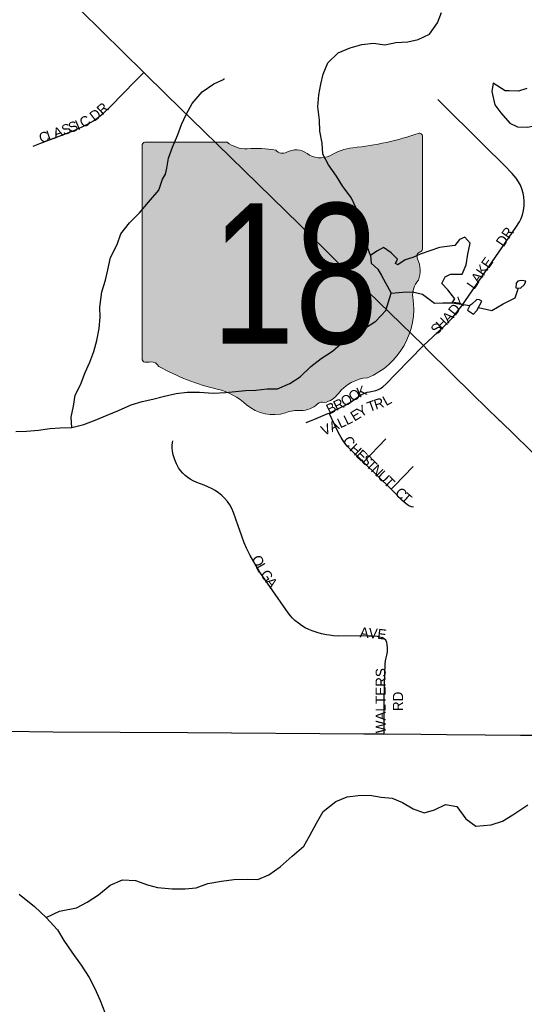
# Model space of a CAD drawing. Header units: feet. Extents: x 2113747 to 2516209, y 960708 to 1356798.
# Tile 133 of 206: x 2281085 to 2283590, y 1180765 to 1185654. Entities that reach past the tile are written whole.
import ezdxf
from ezdxf.enums import TextEntityAlignment as Align

# ---------------------------------------------------------------- set-up
doc = ezdxf.new("R2010")
doc.units = ezdxf.units.FT
doc.header["$LTSCALE"] = 50
doc.header["$MEASUREMENT"] = 0
for name, color, linetype in [('0_Xref', 7, 'Continuous'), ('GM_X_City_Street', 251, 'Continuous'), ('GM_X_City_Street_Text', 251, 'Continuous'), ('GM_X_Minor_Lake', 5, 'Continuous'), ('GM_X_Minor_River', 5, 'Continuous'), ('GM_X_State_Location', 251, 'Continuous'), ('GM_X_State_Route', 1, 'Continuous'), ('GM_X_State_Shield', 251, 'Continuous')]:
    doc.layers.add(name, color=color, linetype=linetype)
doc.styles.add('Styledgn030', font='dgn030.shx')

# ---------------------------------------------------------------- blocks, each defined once
blk = doc.blocks.new('M1-H5_210')
at = {"layer": 'GM_X_State_Shield', "linetype": 'Continuous', "true_color": 0x1e0000}
h = blk.add_hatch(color=18, dxfattribs=at)
edge = h.paths.add_edge_path()
edge.add_line((711.5512748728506, 89.69038223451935), (711.5512748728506, 642.4292893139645))
edge.add_line((711.5512748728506, 642.4292893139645), (711.4519030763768, 642.5278091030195))
edge.add_arc((696.1098771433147, 644.7216615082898), 15.49808853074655, 351.8620861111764, 457.7380000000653)
edge.add_line((694.023161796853, 660.0786262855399), (694.0231846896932, 660.0786317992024))
edge.add_arc((215.6435505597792, 2056.797888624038), 1476.371144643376, 275.84446944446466, 288.906452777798, ccw=False)
edge.add_line((365.9801086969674, 588.1009573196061), (365.9801066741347, 588.100959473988))
edge.add_arc((403.9586955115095, 293.5157865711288), 297.0232268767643, 97.34618055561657, 120.7688527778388)
edge.add_line((252.0087886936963, 548.7294678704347), (252.0087824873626, 548.7294645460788))
edge.add_arc((204.612707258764, 651.1715615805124), 112.8750246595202, 233.8562055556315, 294.82819166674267, ccw=False)
edge.add_line((138.0374625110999, 560.0205441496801), (138.0374654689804, 560.0205424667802))
edge.add_arc((83.50627348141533, 483.6645863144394), 93.82900905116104, 54.4666833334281, 119.1411305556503)
edge.add_line((37.81506425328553, 565.6169892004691), (37.81506453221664, 565.6169886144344))
edge.add_arc((17.25471621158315, 605.7913352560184), 45.12987980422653, 219.7920611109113, 297.10236944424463, ccw=False)
edge.add_line((-17.42182925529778, 576.9080659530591), (-17.42182980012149, 576.9080661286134))
edge.add_arc((-110.2402786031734, 23.03722839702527), 561.5943102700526, 80.48669166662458, 94.98826944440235)
edge.add_line((-159.0719053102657, 582.5045121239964), (-159.0719000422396, 582.5044846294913))
edge.add_arc((-162.1074610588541, 738.908484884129), 156.4334552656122, 231.6195055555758, 271.1118833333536, ccw=False)
edge.add_line((-259.2340128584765, 616.2795369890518), (-259.2015184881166, 616.2440637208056))
edge.add_line((-259.2015184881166, 616.2440637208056), (-666.9041242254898, 616.2440637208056))
edge.add_line((-666.9041242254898, 616.2440637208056), (-666.9412597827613, 616.2795633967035))
edge.add_arc((-664.6604070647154, 600.3135952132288), 16.1280634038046, 98.1301027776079, 188.1301027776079)
edge.add_line((-680.62637524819, 598.0327424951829), (-680.6072733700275, 598.0636480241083))
edge.add_line((-680.6072733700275, 598.0636480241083), (-680.6072733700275, -458.5712582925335))
edge.add_line((-680.6072733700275, -458.5712582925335), (-680.6263743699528, -458.6079740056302))
edge.add_arc((-664.5151342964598, -460.8841950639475), 16.27123962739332, 171.9583861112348, 258.3066138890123)
edge.add_line((-667.812895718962, -476.8177448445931), (-667.8128982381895, -476.8177416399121))
edge.add_arc((-662.0481153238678, -352.7818432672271), 124.169790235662, 267.3389944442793, 280.6038555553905)
edge.add_line((-639.1987016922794, -474.8311820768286), (-639.1987019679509, -474.831181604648))
edge.add_arc((-636.6434350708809, -519.531103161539), 44.77289778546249, 29.74838055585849, 93.27174722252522, ccw=False)
edge.add_line((-597.7710303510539, -497.315151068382), (-597.7710260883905, -497.315154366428))
edge.add_arc((-71.36636178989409, 429.8114385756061), 1066.145201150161, 240.4129222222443, 257.1985000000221)
edge.add_line((-307.5964472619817, -609.8331817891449), (-307.5964406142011, -609.8331830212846))
edge.add_arc((-389.2220105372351, -933.2680402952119), 333.5758393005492, 47.18415555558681, 75.83597222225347, ccw=False)
edge.add_line((-162.5091320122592, -688.5761702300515), (-162.5091265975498, -688.5761749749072))
edge.add_arc((-28.4401791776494, -524.7737584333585), 211.673603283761, 230.7003722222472, 286.291836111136)
edge.add_line((30.94060543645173, -727.9476660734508), (30.94060344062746, -727.9476635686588))
edge.add_arc((93.86574833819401, -890.0948709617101), 173.9289818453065, 85.69512222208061, 111.20994722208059, ccw=False)
edge.add_line((106.9214873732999, -716.6565868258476), (106.9214872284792, -716.6565896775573))
edge.add_arc((109.3286034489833, -603.9020136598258), 112.7802669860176, 268.7770194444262, 315.5492722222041)
edge.add_line((189.8371287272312, -682.8815425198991), (189.8371289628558, -682.8815423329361))
edge.add_arc((211.3496800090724, -706.2366200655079), 31.75294487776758, 65.75173055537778, 132.6484222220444, ccw=False)
edge.add_line((224.3903386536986, -677.2850962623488), (224.3903387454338, -677.285096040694))
edge.add_arc((197.8102065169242, -560.9801045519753), 119.3036230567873, 282.8731916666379, 323.2771111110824)
edge.add_line((293.4364551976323, -632.3171569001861), (293.43645941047, -632.3171512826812))
edge.add_arc((454.0505528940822, -755.2192038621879), 202.2419381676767, 94.40312222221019, 142.576749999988, ccw=False)
edge.add_line((438.5237596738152, -553.5741685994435), (438.523756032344, -553.574169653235))
edge.add_arc((298.3474105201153, -211.9398530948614), 369.2741719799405, 292.3088861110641, 368.9858388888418)
edge.add_line((663.0894711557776, -154.2627927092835), (663.0894695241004, -154.2627859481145))
edge.add_arc((767.0788936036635, -141.6241802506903), 104.7546403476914, 136.8064972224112, 186.9295944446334, ccw=False)
edge.add_line((690.7079159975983, -69.92335421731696), (690.7079167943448, -69.92335321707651))
edge.add_arc((555.3839252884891, -20.75759949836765), 143.9786581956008, 340.0329638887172, 383.6495666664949)
edge.add_line((687.2706862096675, 36.99823405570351), (687.2706862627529, 36.99823372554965))
edge.add_arc((707.9709234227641, 49.11239851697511), 23.98442842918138, 107.943983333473, 210.3369666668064, ccw=False)
edge.add_line((700.5816322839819, 71.93018069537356), (700.5816327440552, 71.93017908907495))
edge.add_arc((695.016798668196, 87.5547599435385), 16.58598520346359, 289.6038111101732, 367.7341305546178)
edge.add_line((711.451904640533, 89.78684346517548), (711.4156001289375, 89.82605697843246))
edge.add_line((711.4156001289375, 89.82605697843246), (711.5512748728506, 89.69038223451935))
at = {"layer": 'GM_X_State_Shield', "color": 7, "linetype": 'Continuous', "lineweight": 13, "flags": 128}
blk.add_lwpolyline([(711.5512748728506, 89.69038223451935), (711.5512748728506, 642.4292893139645), (711.4519030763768, 642.5278091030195, 0.4979057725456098), (694.023161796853, 660.0786262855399), (694.0231846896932, 660.0786317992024, -0.05705544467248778), (365.9801086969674, 588.1009573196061), (365.9801066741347, 588.100959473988, 0.1025580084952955), (252.0087886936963, 548.7294678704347), (252.0087824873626, 548.7294645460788, -0.272499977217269), (138.0374625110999, 560.0205441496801), (138.0374654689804, 560.0205424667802, 0.2899328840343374), (37.81506425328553, 565.6169892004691), (37.81506453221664, 565.6169886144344, -0.3507354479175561), (-17.42182925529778, 576.9080659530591), (-17.42182980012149, 576.9080661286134, 0.06335965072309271), (-159.0719053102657, 582.5045121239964), (-159.0719000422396, 582.5044846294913, -0.1740440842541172), (-259.2340128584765, 616.2795369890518), (-259.2015184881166, 616.2440637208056), (-666.9041242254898, 616.2440637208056), (-666.9412597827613, 616.2795633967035, 0.414213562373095), (-680.62637524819, 598.0327424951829), (-680.6072733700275, 598.0636480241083), (-680.6072733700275, -458.5712582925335), (-680.6263743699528, -458.6079740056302, 0.3956667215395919), (-667.812895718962, -476.8177448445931), (-667.8128982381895, -476.8177416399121, 0.05794359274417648), (-639.1987016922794, -474.8311820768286), (-639.1987019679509, -474.831181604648, -0.2844960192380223), (-597.7710303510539, -497.315151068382), (-597.7710260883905, -497.315154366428, 0.0733721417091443), (-307.5964472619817, -609.8331817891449), (-307.5964406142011, -609.8331830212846, -0.1256725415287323), (-162.5091320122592, -688.5761702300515), (-162.5091265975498, -688.5761749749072, 0.2474354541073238), (30.94060543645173, -727.9476660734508), (30.94060344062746, -727.9476635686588, -0.1117916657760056), (106.9214873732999, -716.6565868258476), (106.9214872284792, -716.6565896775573, 0.2069637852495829), (189.8371287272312, -682.8815425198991), (189.8371289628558, -682.8815423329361, -0.3004743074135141), (224.3903386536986, -677.2850962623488), (224.3903387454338, -677.285096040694, 0.1781447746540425), (293.4364551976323, -632.3171569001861), (293.43645941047, -632.3171512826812, -0.213348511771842), (438.5237596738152, -553.5741685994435), (438.523756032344, -553.574169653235, 0.3476349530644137), (663.0894711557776, -154.2627927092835), (663.0894695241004, -154.2627859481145, -0.2222582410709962), (690.7079159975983, -69.92335421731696), (690.7079167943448, -69.92335321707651, 0.1926447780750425), (687.2706862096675, 36.99823405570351), (687.2706862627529, 36.99823372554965, -0.4790820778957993), (700.5816322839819, 71.93018069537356), (700.5816327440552, 71.93017908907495, 0.354758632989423), (711.451904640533, 89.78684346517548), (711.4156001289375, 89.82605697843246), (711.5512748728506, 89.69038223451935)], format="xyb", dxfattribs=at)
at = {"layer": 'GM_X_State_Shield', "color": 9, "linetype": 'Continuous', "lineweight": 13, "style": 'Styledgn030', "width": 0.8}
blk.add_text('18', height=696.0951421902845, dxfattribs=at).set_placement((77.12061308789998, -384.0604357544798), align=Align.CENTER)
blk = doc.blocks.new('POR')
at = {"layer": 'GM_X_City_Street', "flags": 128}
for points in [[(2281151.277583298, 1185026.665374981), (2281184.578041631, 1185039.230966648), (2281349.964849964, 1185102.780708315), (2281395.535624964, 1185122.104816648), (2281428.278341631, 1185138.180899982), (2281451.112941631, 1185151.894783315), (2281475.358299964, 1185169.480049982), (2281500.653524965, 1185190.313341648), (2281536.381799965, 1185225.155791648), (2281658.789691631, 1185349.171291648), (2281701.014016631, 1185391.986166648)], [(2283089.003366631, 1184035.460008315), (2283183.261708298, 1184123.878466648), (2283230.833791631, 1184170.958424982), (2283279.324508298, 1184233.064599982), (2283548.910583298, 1184622.499516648), (2283565.774066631, 1184650.288174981), (2283574.468274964, 1184667.446933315), (2283581.325216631, 1184685.294666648), (2283586.640166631, 1184707.013783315), (2283589.527299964, 1184729.225024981), (2283590.052233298, 1184751.665924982), (2283588.116541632, 1184774.041208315), (2283584.507624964, 1184792.905999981), (2283578.077191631, 1184814.395458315), (2283570.728124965, 1184832.144766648), (2283561.738641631, 1184849.073866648), (2283549.205858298, 1184867.643383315), (2283530.341066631, 1184889.723391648), (2283491.430383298, 1184929.355858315), (2283388.609066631, 1185030.733608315), (2283160.427108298, 1185256.881449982)], [(2282620.664408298, 1183700.716583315), (2282677.357208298, 1183728.177158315), (2282695.008091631, 1183736.969791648), (2282709.476566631, 1183744.843791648), (2282730.080199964, 1183756.523558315), (2282766.267791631, 1183783.459199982), (2282780.047291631, 1183790.611416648), (2282794.089258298, 1183797.862058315), (2282809.574791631, 1183803.833174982), (2282822.173191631, 1183806.884349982), (2282853.636383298, 1183813.281974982), (2282866.661291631, 1183817.743908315), (2282875.913241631, 1183822.533924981), (2282887.035266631, 1183830.539158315), (2282904.489299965, 1183846.188733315), (2282953.111249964, 1183895.138766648), (2283089.003366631, 1184035.460008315)], [(2282507.705316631, 1183654.588066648), (2282528.112099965, 1183661.510624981), (2282545.631749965, 1183667.973866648), (2282615.086991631, 1183698.026299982), (2282620.664408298, 1183700.716583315)], [(2282792.120758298, 1183457.213133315), (2282711.248216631, 1183537.101424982), (2282694.745624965, 1183557.442591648), (2282680.145916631, 1183579.227324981), (2282667.481899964, 1183602.193158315), (2282650.093483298, 1183641.136649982), (2282620.664408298, 1183700.716583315)], [(2282902.947308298, 1182572.437999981), (2282894.121866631, 1182579.524599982), (2282885.394849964, 1182584.347424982), (2282873.715083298, 1182588.218808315), (2282861.477574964, 1182590.482583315), (2282838.511741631, 1182592.385466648), (2282815.414674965, 1182593.697799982), (2282777.192966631, 1182594.550816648), (2282669.155124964, 1182593.566566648), (2282643.105308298, 1182595.206983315), (2282622.764141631, 1182597.273908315), (2282607.278608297, 1182599.701724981), (2282583.295716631, 1182604.590166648), (2282561.707833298, 1182610.725324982), (2282536.478224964, 1182619.288299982), (2282520.992691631, 1182625.390649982), (2282502.685641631, 1182633.953624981), (2282484.378591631, 1182645.764624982), (2282468.368124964, 1182656.689799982), (2282451.406216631, 1182671.027041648), (2282438.414116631, 1182683.494208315), (2282429.424633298, 1182694.222533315), (2282418.040141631, 1182708.100458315), (2282405.605783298, 1182725.292024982), (2282277.193966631, 1182911.380891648), (2282228.243933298, 1182993.434533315), (2282210.560241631, 1183030.212674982), (2282199.110133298, 1183056.262491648), (2282187.364749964, 1183089.661374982), (2282170.238799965, 1183140.317441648), (2282146.551183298, 1183207.804183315), (2282138.185058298, 1183226.472124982), (2282127.883241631, 1183244.976024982), (2282116.203474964, 1183261.084916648), (2282102.161508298, 1183277.554699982), (2282088.119541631, 1183291.629474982), (2282071.452908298, 1183305.048083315), (2282054.753466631, 1183315.645174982), (2282039.694441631, 1183324.634658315), (2282018.106558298, 1183334.805241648), (2281999.799508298, 1183342.154308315), (2281964.399316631, 1183355.999424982), (2281945.272058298, 1183364.135891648), (2281931.820641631, 1183371.878658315), (2281919.353474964, 1183380.507249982), (2281906.197333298, 1183391.038724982), (2281893.992633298, 1183402.456024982), (2281882.608141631, 1183416.301141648), (2281873.651466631, 1183429.522899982), (2281863.480883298, 1183448.453308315), (2281854.885099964, 1183468.860091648), (2281846.814249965, 1183493.663191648), (2281843.205333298, 1183510.789141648), (2281841.105599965, 1183528.275983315), (2281841.039983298, 1183541.169658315), (2281843.172524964, 1183553.079083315), (2281845.534724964, 1183562.166991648)], [(2282792.120758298, 1183457.213133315), (2282902.947308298, 1183572.042299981)], [(2282928.504999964, 1183322.436499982), (2282792.120758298, 1183457.213133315)], [(2282928.504999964, 1183322.436499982), (2282945.663758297, 1183340.185808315), (2283038.052024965, 1183435.854908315)], [(2283039.594016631, 1183233.263449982), (2283030.046791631, 1183235.428799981), (2283017.481199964, 1183240.743749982), (2283004.193824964, 1183250.258166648), (2282984.344783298, 1183267.318499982), (2282928.504999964, 1183322.436499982)], [(2282894.056249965, 1182107.478299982), (2282894.089058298, 1182113.679074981), (2282894.876458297, 1182272.241749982), (2282897.862016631, 1182420.502608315), (2282898.813458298, 1182436.217799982), (2282900.092983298, 1182455.181016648), (2282901.864633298, 1182470.075999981), (2282905.047041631, 1182486.020849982), (2282907.343624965, 1182498.159933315), (2282910.165141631, 1182514.793758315), (2282911.444666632, 1182533.921016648), (2282909.180891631, 1182551.703133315), (2282907.113966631, 1182562.136183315), (2282902.947308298, 1182572.437999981)]]:
    blk.add_lwpolyline(points, dxfattribs=at)
at = {"layer": 'GM_X_Minor_Lake'}
for p, q in [((2283169.449999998, 1184522.28), (2283073.789999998, 1184489.51)), ((2283578.399999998, 1184359.2), (2283566.419999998, 1184357.11)), ((2283355.299999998, 1184265.36), (2283329.509999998, 1184241.13))]:
    blk.add_line(p, q, dxfattribs=at)
at = {"layer": 'GM_X_Minor_Lake', "flags": 128}
for points in [[(2283602.999999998, 1185312.69), (2283561.159999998, 1185298.35), (2283515.169999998, 1185300), (2283495.189999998, 1185299.85), (2283434.929999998, 1185339.43), (2283429.259999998, 1185297.34), (2283443.759999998, 1185231.36), (2283474.049999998, 1185191.53), (2283518.409999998, 1185139.81), (2283556.519999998, 1185122.07), (2283606.489999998, 1185120.45), (2283668.349999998, 1185132.94), (2283722.169999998, 1185149.39), (2283792.189999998, 1185139.91), (2283847.959999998, 1185164.36), (2283861.839999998, 1185178.5), (2283895.409999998, 1185230.82), (2283941.129999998, 1185263.22), (2283966.949999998, 1185283.44), (2283990.479999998, 1185341.7), (2283936.409999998, 1185355.31), (2283870.439999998, 1185358.8), (2283832.799999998, 1185316.46), (2283798.859999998, 1185312.19)], [(2283073.789999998, 1184489.51), (2283035.939999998, 1184473.2), (2282998.069999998, 1184460.89), (2282962.279999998, 1184436.58), (2282950.249999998, 1184442.49), (2282960.069999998, 1184464.6), (2282929.839999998, 1184496.42), (2282891.679999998, 1184522.16), (2282857.849999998, 1184503.88), (2282826.019999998, 1184483.6), (2282830.319999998, 1184445.58), (2282862.519999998, 1184415.79), (2282880.749999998, 1184383.88), (2282929.389999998, 1184296.14), (2282987.309999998, 1184300.59), (2283035.259999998, 1184302.95), (2283085.309999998, 1184291.32), (2283143.619999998, 1184245.72), (2283185.569999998, 1184248.04), (2283231.529999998, 1184248.38), (2283245.359999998, 1184268.52), (2283211.049999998, 1184312.31), (2283180.819999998, 1184344.13), (2283196.569999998, 1184376.29), (2283224.439999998, 1184390.53), (2283282.389999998, 1184390.97), (2283302.009999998, 1184437.19), (2283309.599999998, 1184489.32), (2283321.169999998, 1184543.47), (2283294.959999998, 1184573.32), (2283269.069999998, 1184563.1), (2283245.319999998, 1184532.88), (2283169.449999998, 1184522.28)], [(2283566.419999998, 1184357.11), (2283558.449999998, 1184355.04), (2283550.529999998, 1184344.97), (2283548.699999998, 1184322.93), (2283570.699999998, 1184321.08), (2283590.549999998, 1184339.27), (2283596.449999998, 1184351.33), (2283598.409999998, 1184355.35), (2283578.399999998, 1184359.2)], [(2283329.509999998, 1184241.13), (2283319.559999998, 1184235.04), (2283307.759999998, 1184210.92), (2283337.889999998, 1184191.13), (2283353.729999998, 1184209.27), (2283367.519999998, 1184235.41), (2283379.359999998, 1184255.54), (2283367.309999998, 1184263.45), (2283355.299999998, 1184265.36)]]:
    blk.add_lwpolyline(points, dxfattribs=at)
at = {"layer": 'GM_X_Minor_River', "flags": 128}
for points in [[(2282826.019999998, 1184483.6), (2282781.099999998, 1184607.43), (2282756.289999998, 1184715.39), (2282729.879999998, 1184771.25), (2282689.489999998, 1184825.02), (2282657.119999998, 1184876.84), (2282618.719999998, 1184932.63), (2282590.319999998, 1184986.47), (2282585.909999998, 1185040.52), (2282575.449999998, 1185100.52), (2282573.039999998, 1185154.58), (2282564.529999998, 1185220.6), (2282570.069999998, 1185280.73), (2282579.659999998, 1185332.87), (2282591.259999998, 1185383.03), (2282614.809999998, 1185439.28), (2282666.369999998, 1185489.75), (2282726.139999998, 1185514.24), (2282783.969999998, 1185530.71), (2282841.869999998, 1185537.16), (2282897.879999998, 1185529.58), (2282951.759999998, 1185540), (2283011.679999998, 1185544.47), (2283063.559999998, 1185554.89), (2283119.309999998, 1185581.35), (2283158.839999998, 1185637.72), (2283178.429999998, 1185689.95)], [(2281815.469999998, 1184916.44), (2281823.079999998, 1184966.56), (2281842.639999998, 1185020.79), (2281868.169999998, 1185079.06), (2281887.739999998, 1185133.29), (2281911.329999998, 1185183.54), (2281940.889999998, 1185237.85), (2281990.399999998, 1185296.3), (2282048.049999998, 1185334.79), (2282099.829999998, 1185359.22), (2282099.809999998, 1185361.23)], [(2281343.799999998, 1183629.07), (2281339.399999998, 1183681.1), (2281350.969999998, 1183735.27), (2281360.539999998, 1183789.42), (2281386.119999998, 1183841.68), (2281409.629999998, 1183901.94), (2281433.209999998, 1183954.2), (2281452.799999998, 1184006.42), (2281468.359999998, 1184060.61), (2281479.889999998, 1184120.79), (2281483.449999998, 1184176.89), (2281483.059999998, 1184226.95), (2281492.459999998, 1184303.12), (2281509.999999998, 1184361.34), (2281521.609999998, 1184411.5), (2281535.119999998, 1184473.69), (2281568.589999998, 1184538.03), (2281586.169999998, 1184590.24), (2281629.719999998, 1184644.65), (2281679.289999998, 1184695.1), (2281724.849999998, 1184747.52), (2281776.339999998, 1184807.99), (2281793.909999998, 1184862.2), (2281808.699999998, 1184886.39), (2281815.469999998, 1184916.44)], [(2281066.169999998, 1183608.91), (2281118.119999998, 1183611.32), (2281178.029999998, 1183615.78), (2281233.919999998, 1183624.22), (2281285.869999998, 1183626.62), (2281343.799999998, 1183629.07), (2281403.629999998, 1183643.55), (2281459.419999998, 1183666), (2281519.189999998, 1183690.5), (2281574.959999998, 1183712.96), (2281638.699999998, 1183741.48), (2281692.529999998, 1183757.92), (2281746.389999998, 1183770.35), (2281804.239999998, 1183784.81), (2281862.089999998, 1183797.27), (2281915.999999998, 1183803.7), (2281977.939999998, 1183804.17), (2282045.929999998, 1183798.68), (2282105.859999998, 1183803.15), (2282205.709999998, 1183811.92), (2282257.649999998, 1183814.33), (2282313.549999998, 1183820.77), (2282365.509999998, 1183821.16), (2282425.259999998, 1183847.66), (2282476.969999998, 1183880.1), (2282530.519999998, 1183932.58), (2282582.179999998, 1183971.03), (2282637.849999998, 1184007.5), (2282689.469999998, 1184051.97), (2282745.109999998, 1184092.44), (2282796.849999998, 1184120.88), (2282852.529999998, 1184157.36), (2282902.089999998, 1184209.81), (2282929.389999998, 1184296.14)], [(2283362.279999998, 1184225.46), (2283429.669999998, 1184209.85), (2283485.379999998, 1184242.33), (2283545.089999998, 1184272.83), (2283562.119999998, 1184321.8)], [(2283231.529999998, 1184248.38), (2283319.559999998, 1184235.04)], [(2281216.709999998, 1181196.79), (2281282.419999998, 1181227.33), (2281366.229999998, 1181244), (2281419.959999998, 1181272.45), (2281475.629999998, 1181308.92), (2281533.219999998, 1181357.43), (2281594.959999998, 1181383.94), (2281658.939999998, 1181380.43), (2281719.059999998, 1181358.85), (2281769.129999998, 1181345.22), (2281841.119999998, 1181337.76), (2281907.069999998, 1181338.27), (2281960.989999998, 1181342.69), (2282018.769999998, 1181365.16), (2282086.639999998, 1181375.7), (2282148.529999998, 1181384.18), (2282214.449999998, 1181386.69), (2282266.429999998, 1181385.09), (2282322.209999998, 1181407.55), (2282377.849999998, 1181448.03), (2282437.399999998, 1181500.56), (2282494.959999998, 1181551.07), (2282524.529999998, 1181603.36), (2282558.039999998, 1181663.7), (2282591.559999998, 1181722.04), (2282655.119999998, 1181772.59), (2282710.899999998, 1181795.06), (2282764.809999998, 1181801.48), (2282822.749999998, 1181803.92), (2282878.769999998, 1181794.34), (2282934.779999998, 1181788.77), (2282984.899999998, 1181767.12), (2283039.099999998, 1181735.49), (2283093.209999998, 1181715.88), (2283145.059999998, 1181730.3), (2283198.809999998, 1181756.75), (2283254.849999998, 1181747.17), (2283299.289999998, 1181685.42), (2283349.529999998, 1181649.75), (2283425.409999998, 1181656.35), (2283481.229999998, 1181674.8), (2283532.949999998, 1181705.24), (2283608.499999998, 1181755.89)], [(2281081.929999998, 1181311.9), (2281158.339999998, 1181250.41), (2281216.709999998, 1181196.79), (2281273.139999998, 1181135.13), (2281303.539999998, 1181081.3), (2281343.949999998, 1181023.52), (2281390.399999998, 1180959.8), (2281428.849999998, 1180898), (2281457.249999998, 1180844.16), (2281483.689999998, 1180784.28), (2281508.129999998, 1180724.38)]]:
    blk.add_lwpolyline(points, dxfattribs=at)
at = {"layer": 'GM_X_State_Route', "flags": 128}
for points in [[(2281388.65767889, 1185698.842981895), (2281701.014016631, 1185391.986166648), (2281814.071533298, 1185280.864341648), (2282063.349249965, 1185038.246716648), (2282474.208008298, 1184636.836758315), (2282658.450071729, 1184455.09464568)], [(2282658.450071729, 1184455.09464568), (2282754.686449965, 1184360.164083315), (2283089.003366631, 1184035.460008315), (2283110.164741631, 1184014.856374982), (2283336.607858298, 1183791.890941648), (2283466.255154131, 1183665.858170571)], [(2283466.255154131, 1183665.858170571), (2283470.761133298, 1183661.477816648), (2283613.871083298, 1183521.583083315), (2283678.503499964, 1183460.428349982), (2283982.439899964, 1183180.442033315), (2284110.851716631, 1183056.262491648), (2284180.503808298, 1182988.939791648), (2284247.896594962, 1182922.634953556)], [(2280336.320383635, 1182124.982973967), (2280353.411724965, 1182124.768291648), (2280515.812974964, 1182124.440208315), (2280628.968916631, 1182124.243358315), (2281016.074441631, 1182121.257799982), (2281248.980799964, 1182118.206624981), (2281918.336416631, 1182114.105583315), (2282793.793983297, 1182107.970424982), (2282894.056249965, 1182107.478299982), (2283075.880033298, 1182106.625283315), (2283203.209174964, 1182104.394316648), (2283396.154983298, 1182103.344449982), (2283571.942033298, 1182101.835266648), (2283700.649124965, 1182100.752591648), (2283890.379716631, 1182100.851016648), (2284241.658541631, 1182099.374641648), (2284560.424308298, 1182097.078058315), (2284663.113965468, 1182096.468491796)]]:
    blk.add_lwpolyline(points, dxfattribs=at)
at = {"color": 7, "linetype": 'Continuous', "lineweight": 0}
blk.add_blockref('M1-H5_210', (2282373.435080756, 1184429.733103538), dxfattribs=at)
at = {"layer": 'GM_X_City_Street_Text', "char_height": 50.00000000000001, "attachment_point": 7, "line_spacing_factor": 0.8, "style": 'Styledgn030'}
for s, insert, rotation in [('{\\Fdgn000|c0;\\C256;R}', (2281495.619578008, 1185177.873351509), 42.854609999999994), ('{\\Fdgn000|c0;\\C256;C}', (2281398.833876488, 1185115.186276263), 27.622465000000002), ('{\\Fdgn000|c0;\\C256;D}', (2281455.675074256, 1185146.800187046), 37.522743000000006), ('{\\Fdgn000|c0;\\C256;A}', (2281261.547549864, 1185063.95795883), 19.417660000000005), ('{\\Fdgn000|c0;\\C256;S}', (2281303.036025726, 1185078.593053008), 19.41124), ('{\\Fdgn000|c0;\\C256;S}', (2281337.44291046, 1185090.72565915), 20.440552), ('{\\Fdgn000|c0;\\C256;I}', (2281373.159432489, 1185104.118560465), 22.805313), ('{\\Fdgn000|c0;\\C256;C}', (2281190.981394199, 1185039.09866219), 19.410394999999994), ('{\\Fdgn000|c0;\\C256;L}', (2281228.327618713, 1185052.257961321), 19.41124), ('{\\Fdgn000|c0;\\C256;DR}', (2283486.859484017, 1184522.546601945), 55.485672), ('{\\Fdgn000|c0;\\C256;LAKE}', (2283341.63608458, 1184311.335734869), 55.305424), ('{\\Fdgn000|c0;\\C256;D}', (2283247.195358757, 1184180.6549632), 51.73347900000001), ('{\\Fdgn000|c0;\\C256;Y}', (2283274.609681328, 1184215.423856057), 51.958648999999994), ('{\\Fdgn000|c0;\\C256;A}', (2283213.972602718, 1184144.192249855), 47.422829), ('{\\Fdgn000|c0;\\C256;S}', (2283156.053893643, 1184086.001061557), 45.09661499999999), ('{\\Fdgn000|c0;\\C256;H}', (2283180.893722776, 1184110.924809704), 45.092709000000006), ('{\\Fdgn000|c0;\\C256;O}', (2282738.958910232, 1183754.317132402), 33.230391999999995), ('{\\Fdgn000|c0;\\C256;K}', (2282771.848380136, 1183776.272222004), 24.590451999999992), ('{\\Fdgn000|c0;\\C256;B}', (2282621.912746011, 1183693.095444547), 25.989504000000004), ('{\\Fdgn000|c0;\\C256;R}', (2282657.519301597, 1183710.453851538), 26.003112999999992), ('{\\Fdgn000|c0;\\C256;O}', (2282697.641559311, 1183730.208274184), 30.126495), ('{\\Fdgn000|c0;\\C256;T}', (2282820.930984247, 1183705.369484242), 20.050797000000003), ('{\\Fdgn000|c0;\\C256;R}', (2282852.587241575, 1183716.962838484), 17.183073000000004), ('{\\Fdgn000|c0;\\C256;L}', (2282904.19814205, 1183734.573035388), 29.280441), ('{\\Fdgn000|c0;\\C256;E}', (2282746.390987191, 1183657.914186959), 31.195192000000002), ('{\\Fdgn000|c0;\\C256;Y}', (2282779.033683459, 1183677.734304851), 33.602062), ('{\\Fdgn000|c0;\\C256;A}', (2282635.182431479, 1183605.292436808), 24.223547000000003), ('{\\Fdgn000|c0;\\C256;L}', (2282676.57047579, 1183623.951930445), 25.358112), ('{\\Fdgn000|c0;\\C256;L}', (2282709.132098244, 1183639.379143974), 26.039228), ('{\\Fdgn000|c0;\\C256;V}', (2282593.752363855, 1183587.430897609), 23.327741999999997), ('{\\Fdgn000|c0;\\C256;C}', (2282685.769049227, 1183565.925902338), 301.99251899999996), ('{\\Fdgn000|c0;\\C256;H}', (2282718.375231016, 1183518.17985824), 316.80010599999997), ('{\\Fdgn000|c0;\\C256;E}', (2282750.008112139, 1183488.475687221), 315.618141), ('{\\Fdgn000|c0;\\C256;S}', (2282775.161198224, 1183463.859563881), 315.59902999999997), ('{\\Fdgn000|c0;\\C256;T}', (2282800.310615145, 1183439.230597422), 315.615314), ('{\\Fdgn000|c0;\\C256;N}', (2282825.466132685, 1183414.612090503), 315.60277199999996), ('{\\Fdgn000|c0;\\C256;U}', (2282856.904351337, 1183383.828486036), 315.60438500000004), ('{\\Fdgn000|c0;\\C256;T}', (2282888.339475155, 1183353.04790882), 315.597656), ('{\\Fdgn000|c0;\\C256;C}', (2282943.969672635, 1183298.046536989), 318.83235499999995), ('{\\Fdgn000|c0;\\C256;T}', (2282973.782243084, 1183271.977325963), 318.84019099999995), ('{\\Fdgn000|c0;\\C256;O}', (2282233.90967441, 1182978.905154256), 296.78012499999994), ('{\\Fdgn000|c0;\\C256;L}', (2282255.067199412, 1182937.090900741), 299.096054), ('{\\Fdgn000|c0;\\C256;G}', (2282276.424821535, 1182899.629993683), 305.48674), ('{\\Fdgn000|c0;\\C256;A}', (2282302.630588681, 1182862.880365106), 306.38523100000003), ('{\\Fdgn000|c0;\\C256;A}', (2282771.892299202, 1182587.92848375), 355.250882), ('{\\Fdgn000|c0;\\C256;V}', (2282815.734020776, 1182584.286199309), 355.25138), ('{\\Fdgn000|c0;\\C256;E}', (2282858.224048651, 1182580.78737555), 352.631015), ('{\\Fdgn000|c0;\\C256;WALTERS}', (2282902.899679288, 1182110.984547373), 90), ('{\\Fdgn000|c0;\\C256;RD}', (2282987.980988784, 1182220.991039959), 90)]:
    blk.add_mtext(s, dxfattribs=dict(at, insert=insert, rotation=rotation))
at = {"layer": 'GM_X_State_Location', "char_height": 1, "attachment_point": 5, "line_spacing_factor": 0.8, "style": 'Styledgn030'}
for s, insert in [('{\\Fdgn000|c0;\\C256;s}', (2282373.497885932, 1184429.733103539)), ('{\\Fdgn000|c0;\\C256;r}', (2282373.525962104, 1184429.733103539))]:
    blk.add_mtext(s, dxfattribs=dict(at, insert=insert))
at = {"layer": 'GM_X_State_Location', "insert": (2282121.396959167, 1184356.148440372), "char_height": 1, "attachment_point": 7, "rotation": 1e-05, "line_spacing_factor": 0.8, "style": 'Styledgn030'}
blk.add_mtext('{\\Fdgn000|c0;\\C256;14}', dxfattribs=at)

msp = doc.modelspace()

# ---------------------------------------------------------------- block references
at = {"layer": '0_Xref'}
msp.add_blockref('POR', (0, 0), dxfattribs=at)

doc.saveas('drawing.dxf')
